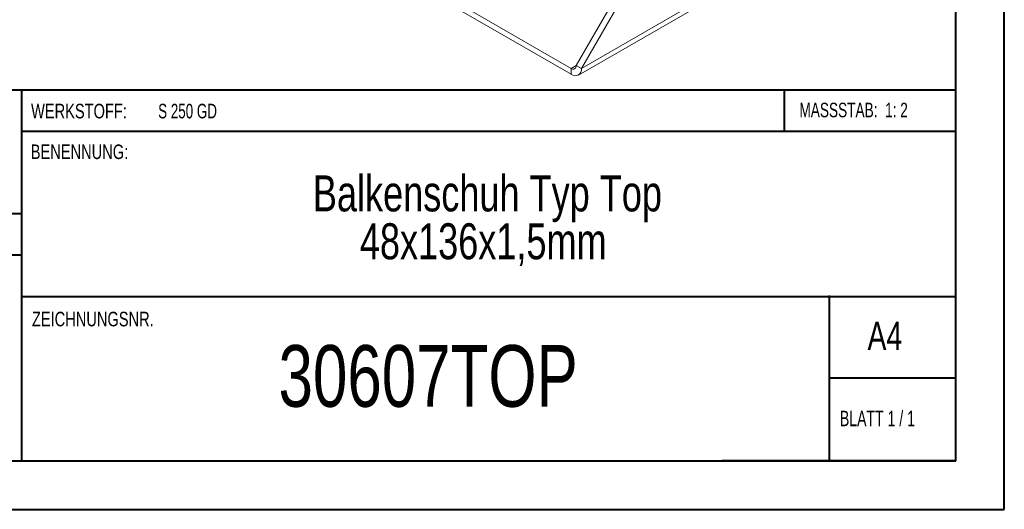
# Model space of a CAD drawing. Header units: millimetres. Extents: x 0 to 210, y 0 to 297.
# Tile 2 of 9: x 109 to 210, y 0 to 51. Entities that reach past the tile are written whole.
import ezdxf

# ---------------------------------------------------------------- set-up
doc = ezdxf.new("R2010")
doc.units = ezdxf.units.MM
doc.styles.add('SLDTEXTSTYLE0', font='TXT', dxfattribs={"width": 0.75})
doc.styles.add('SLDTEXTSTYLE1', font='TXT', dxfattribs={"width": 0.681818})
doc.styles.add('SLDTEXTSTYLE2', font='TXT', dxfattribs={"width": 0.7})
doc.styles.add('SLDTEXTSTYLE3', font='TXT', dxfattribs={"width": 0.6875})

# ---------------------------------------------------------------- blocks, each defined once
blk = doc.blocks.new('SW_NOTE_1')
at = {"color": 0, "linetype": 'Continuous', "lineweight": 0, "char_height": 3.7042, "attachment_point": 2, "style": 'SLDTEXTSTYLE0'}
for s, insert in [('Balkenschuh Typ Top', (24.66, 4.77)), ('48x136x1,5mm', (24.23, -0.16))]:
    blk.add_mtext(s, dxfattribs=dict(at, insert=insert))

msp = doc.modelspace()

# ---------------------------------------------------------------- linework, layer by layer
at = {"color": 7, "linetype": 'Continuous', "lineweight": 40}
for p, q in [((210.08, 0.21), (210.08, 297.21)), ((205.08, 5.21), (205.08, 292.21)), ((205.08, 43.37), (10.11, 43.37)), ((108.91, 43.37), (108.91, 5.12)), ((187.47, 39.12), (187.47, 43.37)), ((205.08, 39.12), (108.91, 39.12)), ((108.91, 30.62), (10.11, 30.62)), ((108.91, 26.37), (10.11, 26.37)), ((108.91, 22.12), (205.08, 22.12)), ((192.08, 5.21), (192.08, 22.21)), ((205.08, 13.71), (192.08, 13.71)), ((10.08, 5.21), (205.08, 5.21)), ((205.08, 5.21), (180.99, 5.21)), ((0.08, 0.21), (210.08, 0.21))]:
    msp.add_line(p, q, dxfattribs=at)
at = {"color": 7, "linetype": 'Continuous', "lineweight": 15}
for p, q in [((166.03, 45.91), (176.99, 64.9)), ((166.56, 45.61), (177.52, 64.59)), ((166.56, 45.61), (190.24, 59.28)), ((166.25, 44.92), (189.93, 58.6)), ((149.59, 54.79), (165.5, 45.61)), ((149.59, 54.18), (165.5, 45)), ((166.03, 45.91), (165.5, 45.61)), ((165.5, 45.61), (165.5, 45)), ((166.03, 45.91), (166.56, 45.61))]:
    msp.add_line(p, q, dxfattribs=at)
for centre, radius in [((165.7, 45.86), 0.328), ((165.91, 45.5), 0.655)]:
    msp.add_arc(centre, radius, 230.7967, 9.214, dxfattribs=at)

# ---------------------------------------------------------------- block references
at = {"color": 7, "linetype": 'Continuous', "lineweight": 0}
msp.add_blockref('SW_NOTE_1', (132.22, 29.82), dxfattribs=at)

# ---------------------------------------------------------------- texts
for s, insert, char_height, attachment_point, style in [('WERKSTOFF:', (109.91, 41.96), 1.5, 1, 'SLDTEXTSTYLE0'), ('S 250 GD', (122.99, 41.96), 1.5, 1, 'SLDTEXTSTYLE3'), ('MASSSTAB:  1: 2', (188.99, 42.07), 1.5, 1, 'SLDTEXTSTYLE2'), ('BENENNUNG:', (109.88, 37.77), 1.5, 1, 'SLDTEXTSTYLE0'), ('ZEICHNUNGSNR.', (110, 20.55), 1.5, 1, 'SLDTEXTSTYLE0'), ('A4', (196, 19.52), 2.91, 1, 'SLDTEXTSTYLE0'), ('30607TOP', (150.78, 17.12), 6.35, 2, 'SLDTEXTSTYLE0'), ('BLATT 1 / 1', (193.16, 10.36), 1.5875, 1, 'SLDTEXTSTYLE1')]:
    msp.add_mtext(s, dxfattribs=dict(at, insert=insert, char_height=char_height, attachment_point=attachment_point, style=style))

doc.saveas('drawing.dxf')
